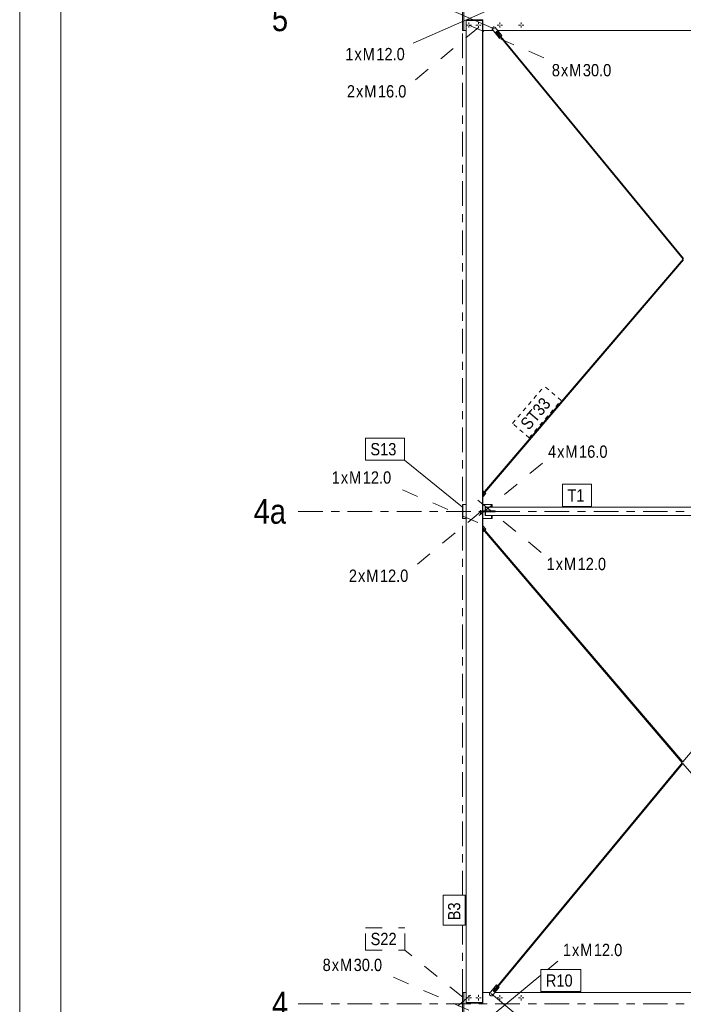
# Model space of a CAD drawing. Header units: millimetres. Extents: x -54 to 556, y -102 to 998.
# Tile 8 of 34: x -54 to 27, y 350 to 470. Entities that reach past the tile are written whole.
import ezdxf

# ---------------------------------------------------------------- set-up
doc = ezdxf.new("R2010")
doc.units = ezdxf.units.MM
for name, pattern in [('XKITLINE00', [0]), ('XKITLINE02', [4, 2, -2]), ('XKITLINE03', [6, 3, -1, 1, -1]), ('XKITLINE04', [3, 0.5, -0.5, 0.5, -0.5, 0.5, -0.5])]:
    doc.linetypes.add(name, pattern=pattern)
for name, color, linetype, lineweight in [('Arkusz rysunku', 3, 'Continuous', 0), ('Element', 2, 'Continuous', 0), ('Spoina', 1, 'Continuous', 0), ('Znak elementu', 2, 'Continuous', 0), ('Znak śruby', 4, 'Continuous', 0), ('Śruba', 3, 'Continuous', 0)]:
    doc.layers.add(name, color=color, linetype=linetype, lineweight=lineweight)
doc.styles.add('ARIAL', font='ARIAL.TTF')

msp = doc.modelspace()

# ---------------------------------------------------------------- hatches: boundary and pattern name
at = {"layer": 'Śruba'}
for points in [[(3.914630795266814, 468.7861267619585), (3.91362294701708, 468.7793316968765), (3.911954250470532, 468.7726681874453), (3.909640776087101, 468.7662004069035), (3.906704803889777, 468.7599906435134), (3.903174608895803, 468.7540987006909), (3.899084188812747, 468.7485813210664), (3.894472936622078, 468.7434916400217), (3.889385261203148, 468.7388786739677), (3.883870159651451, 468.7347868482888), (3.87798074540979, 468.7312555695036), (3.871773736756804, 468.7283188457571), (3.865308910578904, 468.7260049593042), (3.858648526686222, 468.7243361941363), (3.851856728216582, 468.7233286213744), (3.844998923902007, 468.7229919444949), (3.838141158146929, 468.7233294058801), (3.831349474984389, 468.7243377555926), (3.824689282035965, 468.7260072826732), (3.818224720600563, 468.7283219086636), (3.812018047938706, 468.7312593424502), (3.806129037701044, 468.7347912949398), (3.800614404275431, 468.7388837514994), (3.795527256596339, 468.7434972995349), (3.79091658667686, 468.7485875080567), (3.786826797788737, 468.7541053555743), (3.78329727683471, 468.7599977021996), (3.780362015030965, 468.7662078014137), (3.778049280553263, 468.7726758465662), (3.776381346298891, 468.7793395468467), (3.775374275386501, 468.7861347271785), (3.775037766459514, 468.7929959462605), (3.775375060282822, 468.7998571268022), (3.776382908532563, 468.8066521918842), (3.778051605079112, 468.8133157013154), (3.780365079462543, 468.8197834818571), (3.783301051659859, 468.8259932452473), (3.786831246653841, 468.8318851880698), (3.790921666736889, 468.8374025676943), (3.795532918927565, 468.842492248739), (3.800620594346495, 468.847105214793), (3.806135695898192, 468.8511970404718), (3.812025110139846, 468.854728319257), (3.818232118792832, 468.8576650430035), (3.824696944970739, 468.8599789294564), (3.831357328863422, 468.8616476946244), (3.838149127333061, 468.8626552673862), (3.845006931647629, 468.8629919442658), (3.851864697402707, 468.8626544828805), (3.858656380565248, 468.8616461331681), (3.865316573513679, 468.8599766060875), (3.87178113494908, 468.8576619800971), (3.877987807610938, 468.8547245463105), (3.883876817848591, 468.8511925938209), (3.889391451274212, 468.8471001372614), (3.894478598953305, 468.8424865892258), (3.899089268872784, 468.837396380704), (3.903179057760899, 468.8318785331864), (3.906708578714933, 468.8259861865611), (3.909643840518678, 468.819776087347), (3.91195657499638, 468.8133080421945), (3.913624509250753, 468.806644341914), (3.914631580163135, 468.7998491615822), (3.914968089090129, 468.7929879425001)], [(3.587625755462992, 351.2006919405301), (3.58661868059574, 351.1938967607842), (3.584950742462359, 351.1872330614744), (3.582638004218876, 351.1807650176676), (3.579702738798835, 351.1745549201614), (3.576173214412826, 351.1686625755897), (3.572083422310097, 351.1631447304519), (3.567472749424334, 351.1580545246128), (3.562385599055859, 351.1534409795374), (3.556870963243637, 351.1493485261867), (3.550981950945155, 351.1458165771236), (3.5447752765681, 351.1428791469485), (3.538310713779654, 351.1405645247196), (3.531650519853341, 351.1388950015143), (3.524858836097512, 351.1378866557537), (3.518001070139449, 351.1375491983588), (3.511143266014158, 351.1378858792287), (3.504351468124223, 351.1388934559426), (3.497691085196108, 351.1405622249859), (3.491226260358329, 351.1428761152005), (3.485019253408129, 351.1458128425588), (3.479129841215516, 351.1493441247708), (3.473614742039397, 351.1534359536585), (3.468527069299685, 351.158048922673), (3.463915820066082, 351.1631386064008), (3.459825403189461, 351.1686559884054), (3.456295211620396, 351.174547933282), (3.453359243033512, 351.1807576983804), (3.451045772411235, 351.1872254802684), (3.449377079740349, 351.1938889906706), (3.448369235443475, 351.200684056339), (3.448031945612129, 351.207545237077), (3.448368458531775, 351.2144064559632), (3.449375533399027, 351.221201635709), (3.451043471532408, 351.2278653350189), (3.453356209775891, 351.2343333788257), (3.456291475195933, 351.2405434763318), (3.459820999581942, 351.2464358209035), (3.46391079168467, 351.2519536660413), (3.468521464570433, 351.2570438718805), (3.473608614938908, 351.2616574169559), (3.47912325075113, 351.2657498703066), (3.485012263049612, 351.2692818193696), (3.491218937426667, 351.2722192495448), (3.49768350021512, 351.2745338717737), (3.504343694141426, 351.2762033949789), (3.511135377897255, 351.2772117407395), (3.517993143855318, 351.2775491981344), (3.524850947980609, 351.2772125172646), (3.531642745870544, 351.2762049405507), (3.53830312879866, 351.2745361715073), (3.544767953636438, 351.2722222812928), (3.550974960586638, 351.2692855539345), (3.556864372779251, 351.2657542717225), (3.562379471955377, 351.2616624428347), (3.567467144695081, 351.2570494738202), (3.572078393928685, 351.2519597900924), (3.576168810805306, 351.2464424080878), (3.579699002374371, 351.2405504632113), (3.582634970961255, 351.2343406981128), (3.584948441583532, 351.2278729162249), (3.586617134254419, 351.2212094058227), (3.587624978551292, 351.2144143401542), (3.587962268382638, 351.2075531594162)]]:
    msp.add_hatch(color=256, dxfattribs=at).paths.add_polyline_path(points, flags=17)

# ---------------------------------------------------------------- linework, layer by layer
at = {"layer": 'Arkusz rysunku', "linetype": 'XKITLINE00', "lineweight": 0}
for p, q in [((-53.95019531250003, 998.5), (-53.95019531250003, -101.5)), ((-48.95019531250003, 993.5), (-48.95019531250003, -96.5))]:
    msp.add_line(p, q, dxfattribs=at)
at = {"layer": 'Element', "linetype": 'XKITLINE00', "lineweight": 0}
for p, q in [((1.382431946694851e-13, 471.4000000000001), (1.382431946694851e-13, 468.6000000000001)), ((0.1572862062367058, 468.6000000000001), (0.1572862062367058, 471.4000000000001)), ((0.437760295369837, 469.8199999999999), (0.437760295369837, 350.1799999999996)), ((2.436775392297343, 469.8199999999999), (0.437760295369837, 469.8199999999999)), ((2.465958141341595, 469.8999999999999), (0.4387016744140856, 469.8999999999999)), ((0.4387016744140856, 469.8199999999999), (0.4387016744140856, 469.8999999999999)), ((2.436775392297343, 350.1799999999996), (2.436775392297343, 469.8199999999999)), ((2.439913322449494, 469.8199999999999), (2.436775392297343, 469.8199999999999)), ((2.437716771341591, 469.8199999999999), (2.437716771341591, 469.8999999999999)), ((2.465958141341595, 469.8199999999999), (2.437716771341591, 469.8199999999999)), ((2.439913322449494, 350.1799999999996), (2.439913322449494, 469.8199999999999)), ((2.466695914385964, 469.8199999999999), (2.463557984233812, 469.8199999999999)), ((2.463557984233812, 469.8199999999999), (2.463557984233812, 468.4999999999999)), ((2.465958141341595, 469.8199999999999), (2.465958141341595, 469.8999999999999)), ((2.466695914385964, 468.4999999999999), (2.466695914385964, 469.8199999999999)), ((3.633073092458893, 468.8774736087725), (3.802794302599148, 469.0172971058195)), ((3.805948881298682, 469.0172969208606), (3.802794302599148, 469.0172971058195)), ((3.802794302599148, 469.0172971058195), (3.943487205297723, 469.0036666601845)), ((3.946641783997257, 469.0036664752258), (3.805948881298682, 469.0172969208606)), ((1.382431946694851e-13, 468.6000000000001), (0.1572862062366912, 468.6000000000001)), ((0.1572862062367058, 468.6000000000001), (0.4377602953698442, 468.6000000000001)), ((2.439913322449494, 468.5399999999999), (2.456244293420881, 468.5399999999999)), ((2.439913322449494, 468.4599999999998), (2.485604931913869, 468.4599999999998)), ((2.456244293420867, 468.4999999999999), (2.463557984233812, 468.4999999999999)), ((2.463557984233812, 468.4999999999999), (2.466695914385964, 468.4999999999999)), ((2.466694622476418, 468.6000000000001), (3.731965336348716, 468.6000000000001)), ((2.466695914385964, 468.5399999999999), (2.485604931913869, 468.5399999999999)), ((2.485604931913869, 468.4599999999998), (2.485604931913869, 468.5399999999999)), ((2.48576182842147, 468.4999999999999), (2.493258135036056, 468.4999999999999)), ((2.493258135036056, 468.4999999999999), (2.496396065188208, 468.4999999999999)), ((2.493258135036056, 412.4272181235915), (2.493258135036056, 468.4999999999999)), ((2.496396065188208, 412.4308902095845), (2.496396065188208, 468.4999999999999)), ((3.619449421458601, 468.7367106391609), (3.633073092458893, 468.8774736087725)), ((4.47716672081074, 467.6945551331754), (3.619449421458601, 468.7367106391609)), ((3.946641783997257, 469.0036664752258), (3.943487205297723, 469.0036666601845)), ((3.943487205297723, 469.0036666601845), (4.801204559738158, 467.9615111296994)), ((3.946641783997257, 469.0036664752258), (4.804359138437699, 467.9615109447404)), ((4.084627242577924, 468.4074781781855), (4.112289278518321, 468.4302673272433)), ((4.084627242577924, 468.4074781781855), (4.086161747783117, 468.4074780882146)), ((4.084627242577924, 468.4074781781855), (4.592904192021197, 467.7899045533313)), ((4.086161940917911, 468.4074782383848), (4.09919023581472, 468.4193027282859)), ((26.87146276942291, 440.7225670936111), (4.086161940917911, 468.4074782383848)), ((4.131724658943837, 468.4465357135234), (4.112289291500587, 468.4302673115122)), ((4.164706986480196, 468.4732244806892), (4.131724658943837, 468.4465357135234)), ((4.149238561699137, 468.4607077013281), (4.177190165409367, 468.483735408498)), ((4.177808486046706, 468.4829841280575), (4.164706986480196, 468.4732244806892)), ((4.6854670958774, 467.8661617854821), (4.177190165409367, 468.483735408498)), ((4.278868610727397, 468.6000000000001), (50.36152504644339, 468.6000000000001)), ((4.801204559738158, 467.9615111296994), (4.6854670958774, 467.8661617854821)), ((4.6854670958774, 467.8661617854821), (4.688621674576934, 467.8661616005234)), ((26.95061795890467, 440.8152263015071), (4.687093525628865, 467.8661614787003)), ((4.804359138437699, 467.9615109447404), (4.688621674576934, 467.8661616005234)), ((4.801204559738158, 467.9615111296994), (4.804359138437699, 467.9615109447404)), ((4.592904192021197, 467.7899045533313), (4.47716672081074, 467.6945551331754)), ((4.47716672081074, 467.6945551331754), (4.480321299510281, 467.6945549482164)), ((4.480321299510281, 467.6945549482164), (4.595093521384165, 467.789109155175)), ((4.592904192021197, 467.7899045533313), (4.594438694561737, 467.7899044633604)), ((2.439913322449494, 412.1321729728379), (26.87143751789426, 440.7225673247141)), ((2.725576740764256, 412.2817482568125), (26.94889064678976, 440.6284896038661)), ((2.439913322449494, 412.3647926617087), (2.518862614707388, 412.4571811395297)), ((2.632817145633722, 412.3597058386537), (2.439913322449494, 412.1339648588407)), ((2.439913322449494, 411.9493565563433), (2.723954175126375, 412.2817484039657)), ((2.439913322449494, 411.7148379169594), (2.841062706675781, 412.1842731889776)), ((2.837908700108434, 412.1842731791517), (2.439913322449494, 411.7185288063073)), ((2.493258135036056, 410.06), (2.493258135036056, 411.7772633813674)), ((2.496396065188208, 410.06), (2.496396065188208, 411.780935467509)), ((2.522016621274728, 412.4571811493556), (2.518862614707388, 412.4571811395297)), ((2.518862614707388, 412.4571811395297), (2.632817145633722, 412.3597058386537)), ((2.635033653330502, 412.3605077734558), (2.522016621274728, 412.4571811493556)), ((2.632817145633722, 412.3597058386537), (2.634348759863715, 412.3597058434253)), ((2.727108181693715, 412.2817484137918), (2.723954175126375, 412.2817484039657)), ((2.723954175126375, 412.2817484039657), (2.837908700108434, 412.1842731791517)), ((2.841062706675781, 412.1842731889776), (2.727108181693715, 412.2817484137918)), ((2.841062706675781, 412.1842731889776), (2.837908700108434, 412.1842731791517)), ((9.486689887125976e-06, 409.1499999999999), (9.486689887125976e-06, 410.8499999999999)), ((9.486689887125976e-06, 410.8499999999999), (0.04710576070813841, 410.8499999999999)), ((0.04710576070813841, 409.1500018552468), (0.04710576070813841, 410.8500018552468)), ((0.04710576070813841, 410.8500018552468), (0.437760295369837, 410.8500018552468)), ((2.49639606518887, 410.8500018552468), (3.549147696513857, 410.8500018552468)), ((2.749112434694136, 410.5), (2.749112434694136, 410.06)), ((2.749112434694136, 410.5), (2.789092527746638, 410.5)), ((2.789092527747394, 410.06), (2.789092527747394, 410.5)), ((2.789092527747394, 410.5), (50.85153712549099, 410.5)), ((2.789092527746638, 410.5), (2.789092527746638, 410.06)), ((3.545382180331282, 410.5), (3.545382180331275, 410.8500018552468)), ((3.549147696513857, 410.5), (3.549147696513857, 410.8500018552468)), ((3.549147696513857, 410.8499999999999), (3.600009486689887, 410.8499999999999)), ((3.600009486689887, 410.5), (3.600009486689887, 410.8499999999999)), ((0.04710576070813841, 409.1499999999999), (9.486689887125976e-06, 409.1499999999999)), ((0.04710576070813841, 409.1500018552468), (0.437760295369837, 409.1500018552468)), ((2.439913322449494, 410.06), (2.749112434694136, 410.06)), ((2.439913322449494, 409.94), (2.449972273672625, 409.94)), ((2.439913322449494, 409.82), (2.485761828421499, 409.82)), ((2.44997227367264, 409.94), (2.749112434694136, 409.94)), ((2.485761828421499, 409.82), (2.485761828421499, 409.94)), ((2.493258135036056, 408.2227376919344), (2.493258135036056, 409.94)), ((2.496396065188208, 408.2190656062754), (2.496396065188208, 409.94)), ((3.549147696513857, 409.1500018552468), (2.49639606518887, 409.1500018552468)), ((2.749112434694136, 410.06), (2.789092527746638, 410.06)), ((2.749112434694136, 409.94), (2.749112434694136, 409.5)), ((2.749112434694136, 409.94), (2.789092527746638, 409.94)), ((2.749112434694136, 409.5), (2.789092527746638, 409.5)), ((3.988495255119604, 410.06), (2.789092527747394, 410.06)), ((2.789092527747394, 409.5), (2.789092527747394, 409.94)), ((2.789092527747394, 409.94), (3.988495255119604, 409.94)), ((2.789092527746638, 409.94), (2.789092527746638, 409.5)), ((2.789092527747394, 409.5), (50.85153712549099, 409.5)), ((3.545382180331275, 409.1500018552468), (3.545382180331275, 409.5)), ((3.549147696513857, 409.1500018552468), (3.549147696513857, 409.5)), ((3.549147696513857, 409.1499999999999), (3.600009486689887, 409.1499999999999)), ((3.600009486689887, 409.1499999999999), (3.600009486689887, 409.5)), ((3.988495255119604, 409.94), (3.988495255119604, 410.06)), ((2.439913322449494, 408.2851631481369), (2.841066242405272, 407.8157238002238)), ((2.439913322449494, 408.2814720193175), (2.8379120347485, 407.8157238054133)), ((2.723957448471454, 407.7182485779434), (2.439913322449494, 408.0506442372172)), ((26.78652622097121, 379.3767980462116), (2.439913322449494, 407.8678270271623)), ((2.439913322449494, 407.8660342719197), (2.632819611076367, 407.6402904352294)), ((26.8634758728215, 379.4695912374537), (51.00680798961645, 408.6022434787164)), ((2.518865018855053, 407.5428151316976), (2.439913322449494, 407.635206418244)), ((2.493258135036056, 351.4999999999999), (2.493258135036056, 407.5727809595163)), ((2.496396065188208, 351.4999999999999), (2.496396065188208, 407.5691088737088)), ((2.632819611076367, 407.6402904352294), (2.518865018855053, 407.5428151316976)), ((2.518865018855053, 407.5428151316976), (2.522019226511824, 407.5428151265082)), ((2.522019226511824, 407.5428151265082), (2.635036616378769, 407.6394887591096)), ((2.632819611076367, 407.6402904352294), (2.634351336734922, 407.6402904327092)), ((2.8379120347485, 407.8157238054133), (2.723957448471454, 407.7182485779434)), ((2.723957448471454, 407.7182485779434), (2.727111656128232, 407.7182485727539)), ((26.86426417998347, 379.4705424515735), (2.725579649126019, 407.7182483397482)), ((2.841066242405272, 407.8157238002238), (2.727111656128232, 407.7182485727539)), ((2.8379120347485, 407.8157238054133), (2.841066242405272, 407.8157238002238)), ((3.760464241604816, 351.5922460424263), (26.78657494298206, 379.3767984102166)), ((4.363230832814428, 352.1315167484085), (26.86567138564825, 379.284180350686)), ((50.59646684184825, 351.5137966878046), (26.86490722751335, 379.2850745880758)), ((2.485604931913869, 351.5799999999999), (2.439913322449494, 351.5799999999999)), ((2.439913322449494, 351.4999999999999), (2.456244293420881, 351.4999999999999)), ((2.463557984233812, 351.4999999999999), (2.456244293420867, 351.4999999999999)), ((2.463557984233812, 351.4999999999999), (2.463557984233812, 350.1799999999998)), ((2.466695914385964, 351.4999999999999), (2.463557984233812, 351.4999999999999)), ((2.466695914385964, 351.4999999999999), (2.485604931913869, 351.4999999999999)), ((2.466695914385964, 350.1799999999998), (2.466695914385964, 351.4999999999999)), ((2.485604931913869, 351.4999999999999), (2.485604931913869, 351.5799999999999)), ((2.48576182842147, 351.4999999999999), (2.493258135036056, 351.4999999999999)), ((2.493258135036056, 351.4999999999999), (2.496396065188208, 351.4999999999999)), ((3.292636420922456, 351.2645967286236), (4.153888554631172, 352.3038300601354)), ((4.47701697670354, 352.0357744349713), (3.615764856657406, 350.9965411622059)), ((3.618919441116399, 350.9965413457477), (4.480171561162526, 352.035774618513)), ((4.269301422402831, 352.2080876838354), (3.758929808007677, 351.5922457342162)), ((3.758929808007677, 351.5922457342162), (3.760464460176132, 351.5922458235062)), ((3.758929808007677, 351.5922457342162), (3.786518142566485, 351.5693594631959)), ((3.760464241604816, 351.5922460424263), (3.773450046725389, 351.5803746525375)), ((3.786518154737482, 351.569359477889), (3.805890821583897, 351.5530301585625)), ((3.805890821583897, 351.5530301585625), (3.838783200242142, 351.5262305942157)), ((3.823356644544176, 351.5387995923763), (3.851232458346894, 351.5156748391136)), ((3.838783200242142, 351.5262305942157), (3.851855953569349, 351.5164271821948)), ((3.851232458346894, 351.5156748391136), (4.36160403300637, 352.131516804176)), ((4.157043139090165, 352.3038302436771), (4.153888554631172, 352.3038300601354)), ((4.153888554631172, 352.3038300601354), (4.269301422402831, 352.2080876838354)), ((4.271495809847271, 352.2088844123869), (4.157043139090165, 352.3038302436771)), ((4.269301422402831, 352.2080876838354), (4.270836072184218, 352.2080877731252)), ((4.364758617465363, 352.1315169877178), (4.36160403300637, 352.131516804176)), ((4.36160403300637, 352.131516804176), (4.47701697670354, 352.0357744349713)), ((4.480171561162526, 352.035774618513), (4.364758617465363, 352.1315169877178)), ((4.480171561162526, 352.035774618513), (4.47701697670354, 352.0357744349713)), ((0.1572862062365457, 351.4000000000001), (0, 351.4000000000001)), ((0, 351.4000000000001), (0, 348.6000000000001)), ((0.1572862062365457, 351.4000000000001), (0.437760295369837, 351.4000000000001)), ((0.1572862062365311, 348.6000000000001), (0.1572862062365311, 351.4000000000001)), ((2.466694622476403, 351.4000000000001), (3.40485025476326, 351.4000000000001)), ((3.305781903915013, 351.1237882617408), (3.292636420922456, 351.2645967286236)), ((3.475026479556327, 350.9833891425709), (3.305781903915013, 351.1237882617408)), ((3.615764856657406, 350.9965411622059), (3.475026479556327, 350.9833891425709)), ((3.475026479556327, 350.9833891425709), (3.478181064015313, 350.9833893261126)), ((3.478181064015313, 350.9833893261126), (3.618919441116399, 350.9965413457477)), ((3.618919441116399, 350.9965413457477), (3.615764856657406, 350.9965411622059)), ((3.953281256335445, 351.4000000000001), (50.49491993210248, 351.4000000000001)), ((0.437760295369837, 350.1799999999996), (2.439913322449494, 350.1799999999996)), ((0.4387016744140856, 350.0999999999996), (0.4387016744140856, 350.1799999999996)), ((2.465958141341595, 350.0999999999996), (0.4387016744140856, 350.0999999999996)), ((2.465958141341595, 350.1799999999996), (2.437716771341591, 350.1799999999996)), ((2.437716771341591, 350.0999999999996), (2.437716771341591, 350.1799999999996)), ((2.463557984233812, 350.1799999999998), (2.466695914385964, 350.1799999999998)), ((2.465958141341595, 350.0999999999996), (2.465958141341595, 350.1799999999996))]:
    msp.add_line(p, q, dxfattribs=at)
at = {"layer": 'Spoina', "linetype": 'XKITLINE03', "lineweight": 0}
for p, q in [((0, 363.2270214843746), (0, 479.5799999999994)), ((-20, 410), (439.9999560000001, 410)), ((0, 243.2270214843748), (0, 359.5799999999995)), ((-20, 350), (439.9999560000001, 350))]:
    msp.add_line(p, q, dxfattribs=at)
at = {"layer": 'Znak elementu', "linetype": 'XKITLINE04', "lineweight": 0}
for p, q in [((6.092774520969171, 420.7168694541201), (9.978482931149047, 425.2640247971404)), ((12.03111731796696, 423.5099746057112), (9.978482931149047, 425.2640247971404)), ((8.14540890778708, 418.9628192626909), (12.03111731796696, 423.5099746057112)), ((8.14540890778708, 418.9628192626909), (6.092774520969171, 420.7168694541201))]:
    msp.add_line(p, q, dxfattribs=at)
at = {"layer": 'Znak elementu', "linetype": 'XKITLINE00', "lineweight": 0}
for p, q in [((-11.82566082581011, 418.92806), (-7.066090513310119, 418.92806)), ((-11.82566082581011, 416.2280599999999), (-11.82566082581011, 418.92806)), ((-7.066090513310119, 416.2280599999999), (-7.066090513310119, 418.92806)), ((-11.82566082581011, 416.2280599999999), (-7.066090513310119, 416.2280599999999)), ((0.004909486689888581, 410.50706), (-7.066090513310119, 416.2280599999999)), ((12.18909252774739, 413.3), (15.72332104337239, 413.3)), ((12.18909252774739, 410.5999999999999), (12.18909252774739, 413.3)), ((15.72332104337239, 410.5999999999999), (15.72332104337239, 413.3)), ((12.18909252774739, 410.5999999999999), (15.72332104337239, 410.5999999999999)), ((-2.362239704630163, 359.5799999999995), (-2.362239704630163, 363.2270214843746)), ((0.3377602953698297, 363.2270214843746), (-2.362239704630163, 363.2270214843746)), ((0.3377602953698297, 359.5799999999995), (0.3377602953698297, 363.2270214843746)), ((0.3377602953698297, 359.5799999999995), (-2.362239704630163, 359.5799999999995)), ((9.557286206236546, 354.2000000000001), (14.42671979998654, 354.2000000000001)), ((9.557286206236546, 351.5000000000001), (9.557286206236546, 354.2000000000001)), ((14.42671979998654, 351.5000000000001), (14.42671979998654, 354.2000000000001)), ((9.557286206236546, 351.5000000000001), (14.42671979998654, 351.5000000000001))]:
    msp.add_line(p, q, dxfattribs=at)
at = {"layer": 'Znak elementu', "linetype": 'XKITLINE02', "lineweight": 0}
for p, q in [((-11.79563031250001, 359.2580600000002), (-7.036059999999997, 359.2580600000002)), ((-11.79563031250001, 356.5580600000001), (-11.79563031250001, 359.2580600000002)), ((-7.036059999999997, 356.5580600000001), (-7.036059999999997, 359.2580600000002)), ((-11.79563031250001, 356.5580600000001), (-7.036059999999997, 356.5580600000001)), ((0.03493999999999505, 350.8370600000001), (-7.036059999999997, 356.5580600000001))]:
    msp.add_line(p, q, dxfattribs=at)
at = {"layer": 'Znak śruby', "linetype": 'XKITLINE00', "lineweight": 0}
for p, q in [((3.84910420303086, 468.792991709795), (-5.676895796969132, 472.942991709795)), ((3.522098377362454, 471.2075494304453), (-6.003901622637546, 467.0575494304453)), ((10.3916675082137, 354.2000000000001), (11.62720420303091, 355.2210917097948)), ((3.849104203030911, 348.7929917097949), (9.557286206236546, 353.5104374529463)), ((3.522098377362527, 351.2075494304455), (11.30019837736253, 344.7794494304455))]:
    msp.add_line(p, q, dxfattribs=at)
at = {"layer": 'Znak śruby', "linetype": 'XKITLINE02', "lineweight": 0}
for p, q in [((0.7600000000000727, 469.25), (10.28600000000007, 465.1000000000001)), ((1.968252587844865, 468.9501084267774), (-5.809847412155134, 462.5220084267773)), ((2.046434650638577, 409.5000018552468), (9.824534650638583, 415.9281018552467)), ((1.869652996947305, 408.6293635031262), (-7.656347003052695, 412.7793635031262)), ((1.869649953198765, 411.370633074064), (9.64774995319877, 404.9425330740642)), ((2.208849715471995, 409.94), (-5.569250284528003, 403.5119000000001)), ((0.7599999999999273, 349.2500000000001), (-8.76600000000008, 353.4)), ((0.9687481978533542, 351.0500943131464), (-6.809351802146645, 344.6219943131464))]:
    msp.add_line(p, q, dxfattribs=at)
at = {"layer": 'Śruba', "linetype": 'XKITLINE00', "lineweight": 0}
for p, q in [((0.4400000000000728, 469.25), (0.6531200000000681, 469.25)), ((0.7600000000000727, 469.5700000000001), (0.7600000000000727, 469.35688)), ((0.7600000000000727, 468.9300000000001), (0.7600000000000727, 469.1431200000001)), ((1.080000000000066, 469.25), (0.8668800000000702, 469.25)), ((1.640000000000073, 469.25), (1.853120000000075, 469.25)), ((1.960000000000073, 469.5700000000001), (1.960000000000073, 469.35688)), ((1.960000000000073, 468.9300000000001), (1.960000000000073, 469.1431200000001)), ((2.280000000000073, 469.25), (2.066880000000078, 469.25)), ((4.240000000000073, 469.25), (4.453120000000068, 469.25)), ((4.560000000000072, 469.5700000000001), (4.560000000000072, 469.35688)), ((4.560000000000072, 468.9300000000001), (4.560000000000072, 469.1431200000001)), ((4.880000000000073, 469.25), (4.66688000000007, 469.25)), ((6.840000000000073, 469.25), (7.053120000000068, 469.25)), ((7.160000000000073, 469.5700000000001), (7.160000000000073, 469.35688)), ((7.160000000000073, 468.9300000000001), (7.160000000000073, 469.1431200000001)), ((7.480000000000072, 469.25), (7.26688000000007, 469.25)), ((3.842006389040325, 468.7929921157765), (3.856202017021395, 468.7929913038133)), ((0.4399999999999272, 350.7500000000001), (0.6531199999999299, 350.7500000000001)), ((0.7599999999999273, 351.0700000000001), (0.7599999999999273, 350.8568800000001)), ((0.7599999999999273, 350.4300000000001), (0.7599999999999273, 350.6431200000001)), ((1.079999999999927, 350.7500000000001), (0.8668799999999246, 350.7500000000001)), ((1.639999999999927, 350.7500000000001), (1.853119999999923, 350.7500000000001)), ((1.959999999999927, 351.0700000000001), (1.959999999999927, 350.8568800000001)), ((1.959999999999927, 350.4300000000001), (1.959999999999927, 350.6431200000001)), ((2.279999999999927, 350.7500000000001), (2.066879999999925, 350.7500000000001)), ((3.515000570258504, 351.2075490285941), (3.529196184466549, 351.2075498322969)), ((4.23999999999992, 350.7500000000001), (4.45311999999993, 350.7500000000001)), ((4.559999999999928, 351.0700000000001), (4.559999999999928, 350.8568800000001)), ((4.559999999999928, 350.4300000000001), (4.559999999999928, 350.6431200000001)), ((4.879999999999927, 350.7500000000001), (4.666879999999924, 350.7500000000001)), ((6.839999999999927, 350.7500000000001), (7.05311999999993, 350.7500000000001)), ((7.159999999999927, 351.0700000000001), (7.159999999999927, 350.8568800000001)), ((7.159999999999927, 350.4300000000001), (7.159999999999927, 350.6431200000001)), ((7.479999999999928, 350.7500000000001), (7.266879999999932, 350.7500000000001))]:
    msp.add_line(p, q, dxfattribs=at)
at = {"layer": 'Śruba', "linetype": 'XKITLINE02', "lineweight": 0}
for p, q in [((0.976589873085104, 468.9499649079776), (0.9609002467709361, 468.9498464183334)), ((1.976097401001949, 468.9501676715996), (1.960407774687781, 468.9500491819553)), ((0.9399160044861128, 410.5000018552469), (0.9540366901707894, 410.5000018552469)), ((1.863341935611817, 411.3706330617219), (1.875957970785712, 411.3706330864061)), ((2.039374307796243, 410.5000018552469), (2.053494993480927, 410.5000018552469)), ((0.9399160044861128, 409.5000018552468), (0.9540366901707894, 409.5000018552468)), ((2.039374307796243, 409.5000018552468), (2.053494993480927, 409.5000018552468)), ((2.136676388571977, 410.06), (2.136676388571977, 409.94)), ((2.136676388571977, 409.94), (2.136676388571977, 409.82)), ((2.149294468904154, 410.06), (2.149294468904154, 409.94)), ((2.149294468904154, 409.94), (2.149294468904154, 409.82)), ((2.208849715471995, 410.165), (2.208849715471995, 409.715)), ((2.221467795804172, 410.165), (2.221467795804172, 409.715)), ((2.28102304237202, 410.06), (2.28102304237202, 409.94)), ((2.28102304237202, 409.94), (2.28102304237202, 409.82)), ((2.293641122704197, 410.06), (2.293641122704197, 409.94)), ((2.293641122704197, 409.94), (2.293641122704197, 409.82)), ((1.863344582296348, 408.629363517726), (1.875961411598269, 408.6293634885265)), ((0.9765930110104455, 351.0500350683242), (0.9609033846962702, 351.0501535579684)), ((1.976100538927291, 351.0498323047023), (1.960410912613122, 351.0499507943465))]:
    msp.add_line(p, q, dxfattribs=at)

# ---------------------------------------------------------------- texts
at = {"layer": 'Spoina', "style": 'ARIAL', "width": 0.85}
for s, p in [('5', (-23.22509765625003, 468.5)), ('4a', (-25.45019531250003, 408.5)), ('4', (-23.22509765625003, 348.5))]:
    msp.add_text(s, height=3, dxfattribs=at).set_placement(p)
at = {"layer": 'Znak elementu', "style": 'ARIAL', "width": 0.85}
for s, rotation, p in [('ST33', 49.4863647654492, (8.079056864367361, 419.808749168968)), ('B3', 90.0002104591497, (-0.2622397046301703, 360.1799999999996))]:
    msp.add_text(s, height=1.5, rotation=rotation, dxfattribs=at).set_placement(p)
for s, p in [('S13', (-11.22566082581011, 416.8280600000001)), ('T1', (12.78909252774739, 411.2)), ('S22', (-11.1956303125, 357.1580600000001)), ('R10', (10.15728620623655, 352.1000000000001))]:
    msp.add_text(s, height=1.5, dxfattribs=at).set_placement(p)
at = {"layer": 'Znak śruby', "style": 'ARIAL', "width": 0.85}
for s, p in [('1', (-14.27675318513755, 464.9575494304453)), ('x', (-13.16420435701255, 464.9575494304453)), ('M', (-12.16371607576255, 464.9575494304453)), ('12.0', (-10.49745631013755, 464.9575494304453)), ('8', (10.88600000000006, 463)), ('M', (12.99903710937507, 463)), ('30.0', (14.66529687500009, 463)), ('x', (11.99854882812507, 463)), ('2', (-14.08269897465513, 460.4220084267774)), ('M', (-11.96966186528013, 460.4220084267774)), ('16.0', (-10.30340209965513, 460.4220084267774)), ('x', (-12.97015014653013, 460.4220084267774)), ('4', (10.42453465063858, 416.5281018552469)), ('x', (11.53708347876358, 416.5281018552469)), ('M', (12.53757176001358, 416.5281018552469)), ('16.0', (14.20383152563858, 416.5281018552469)), ('1', (-15.9291985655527, 413.3793635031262)), ('x', (-14.8166497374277, 413.3793635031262)), ('M', (-13.8161614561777, 413.3793635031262)), ('12.0', (-12.1499016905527, 413.3793635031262)), ('1', (10.24774995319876, 402.8425330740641)), ('M', (12.36078706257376, 402.8425330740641)), ('12.0', (14.02704682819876, 402.8425330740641)), ('x', (11.36029878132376, 402.8425330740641)), ('2', (-13.842101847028, 401.4119000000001)), ('x', (-12.729553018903, 401.4119000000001)), ('M', (-11.729064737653, 401.4119000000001)), ('12.0', (-10.062804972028, 401.4119000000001)), ('1', (12.22720420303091, 355.8210917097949)), ('x', (13.33975303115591, 355.8210917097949)), ('M', (14.34024131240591, 355.8210917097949)), ('12.0', (16.00650107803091, 355.8210917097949)), ('8', (-17.03885156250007, 354.0000000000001)), ('x', (-15.92630273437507, 354.0000000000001)), ('M', (-14.92581445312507, 354.0000000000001)), ('30.0', (-13.25955468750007, 354.0000000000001))]:
    msp.add_text(s, height=1.5, dxfattribs=at).set_placement(p)

doc.saveas('drawing.dxf')
